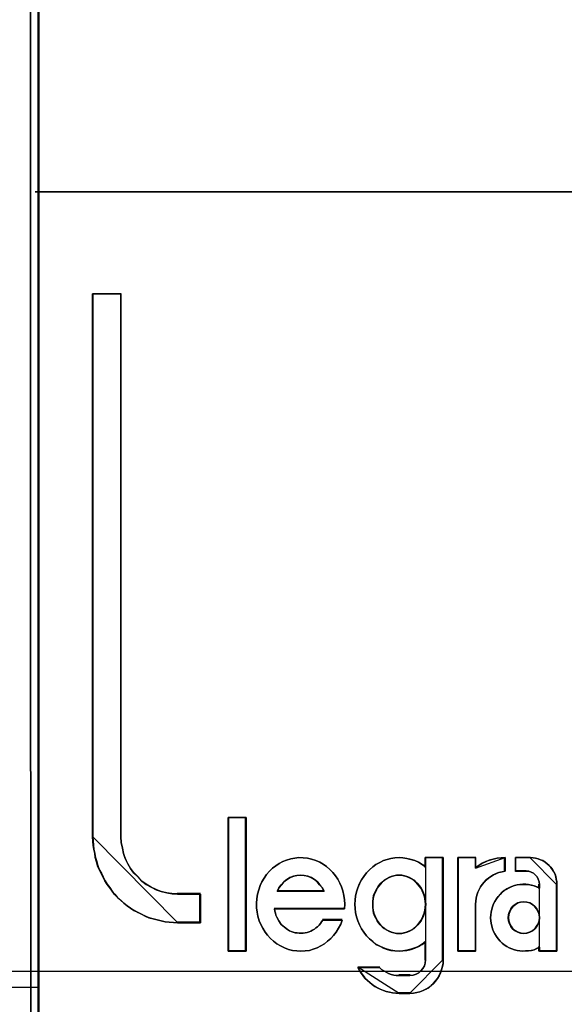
# Model space of a CAD drawing. Header units: millimetres. Extents: x 203 to 3426, y 719 to 2381.
# Tile 157 of 185: x 3376.619 to 3377.605, y 2289.483 to 2291.268. Entities that reach past the tile are written whole.
import ezdxf

# ---------------------------------------------------------------- set-up
doc = ezdxf.new("R2010")
doc.units = ezdxf.units.MM
doc.layers.add('45', color=7, linetype='Continuous')
doc.layers.add('E_Legrand_obudowy', color=7, linetype='Continuous')

# ---------------------------------------------------------------- blocks, each defined once
blk = doc.blocks.new('XL3 160 wnękowa 6x24M')
at = {"layer": 'E_Legrand_obudowy'}
blk.add_lwpolyline([(-215.641, -325.091), (215.545, -325.091), (215.545, -370.033), (-215.641, -370.033), (-215.641, -325.091)], dxfattribs=at)
blk = doc.blocks.new('S304 TX3')
at = {"layer": '45', "color": 7}
blk.add_lwpolyline([(35.981761, 41.02555), (17.978145, 41.02555), (-0.014334, 41.02555), (-0.014334, -41.02555), (17.978145, -41.02555), (35.981761, -41.02555), (53.990945, -41.02555), (71.983424, -41.02555), (71.983424, 41.02555), (53.990945, 41.02555), (35.981761, 41.02555)], close=True, dxfattribs=at)
at = {"layer": '45', "color": 139}
blk.add_lwpolyline([(35.981761, 41.02555), (17.978145, 41.02555), (-0.014334, 41.02555), (-0.014334, -41.02555), (17.978145, -41.02555), (35.981761, -41.02555), (53.990945, -41.02555), (71.983424, -41.02555), (71.983424, 41.02555), (53.990945, 41.02555), (35.981761, 41.02555)], close=True, dxfattribs=at)
at = {"layer": '45', "color": 59}
blk.add_lwpolyline([(35.981762, 41.011183), (17.985314, 41.011183), (0, 41.011183), (0, -41.011183), (17.985314, -41.011183), (35.981762, -41.011183), (53.983776, -41.011183), (71.969091, -41.011183), (71.969091, 41.011183), (53.983776, 41.011183), (35.981762, 41.011183)], close=True, dxfattribs=at)
at = {"layer": '45', "color": 139}
blk.add_lwpolyline([(53.966516, -22.220676), (71.983424, -22.220676)], dxfattribs=at)
blk = doc.blocks.new('ON300 T1+T2 - 4P')
at = {"layer": '45', "color": 59}
blk.add_lwpolyline([(-0.008093, 22.948366), (0.018782, -41.87444), (-0.008093, 22.948366)], close=True, dxfattribs=at)
at = {"layer": '45', "color": 7}
for points in [[(0.085073, -7.417958), (17.99985, -7.417958), (0.085073, -7.417958)], [(2.978599, -19.719208), (2.978599, -20.220134), (2.580178, -20.220134), (2.509226, -20.21463), (2.432817, -20.209125), (2.361865, -20.20362), (2.290914, -20.187106), (2.219962, -20.170592), (2.154468, -20.154078), (2.078059, -20.132059), (2.012565, -20.104536), (1.947071, -20.071508), (1.887035, -20.043985), (1.816083, -20.005452), (1.756047, -19.966919), (1.696011, -19.922882), (1.635975, -19.878844), (1.586855, -19.829302), (1.526819, -19.77976), (1.477698, -19.724713), (1.434036, -19.669666), (1.390373, -19.609115), (1.34671, -19.548563), (1.308506, -19.488012), (1.275759, -19.421956), (1.243012, -19.3559), (1.204807, -19.289843), (1.177518, -19.223787), (1.161145, -19.152226), (1.139313, -19.080666), (1.128398, -19.009105), (1.112024, -18.937544), (1.101108, -18.865983), (1.095651, -18.788917), (1.090193, -18.717357), (1.090193, -9.205269), (1.586855, -9.205269), (1.586855, -18.717357), (1.592312, -18.816441), (1.614144, -18.915525), (1.630517, -19.009105), (1.663264, -19.09718), (1.706927, -19.190759), (1.756047, -19.273329), (1.816083, -19.350395), (1.887035, -19.421956), (1.952529, -19.493517), (2.028938, -19.548563), (2.116263, -19.598105), (2.203588, -19.642143), (2.290914, -19.675171), (2.389154, -19.69719), (2.481937, -19.713704), (2.580178, -19.719208), (2.978599, -19.719208)], [(1.090193, -9.205269), (1.090193, -18.72023), (1.090193, -9.205269)], [(1.090193, -9.205269), (1.593648, -9.205269), (1.090193, -9.205269)], [(1.582898, -9.205269), (1.582898, -18.72023), (1.582898, -9.205269)], [(3.777678, -18.378935), (3.777678, -20.7213), (3.462346, -20.7213), (3.462346, -18.378935), (3.777678, -18.378935)], [(3.462346, -18.378935), (3.462346, -20.7213), (3.462346, -18.378935)], [(3.462346, -18.378935), (3.777678, -18.378935), (3.462346, -18.378935)], [(3.777678, -20.7213), (3.777678, -18.378935), (3.462346, -18.378935), (3.462346, -20.7213), (3.777678, -20.7213)], [(3.772303, -20.717707), (3.772303, -18.382527), (3.467721, -18.382527), (3.467721, -20.717707), (3.772303, -20.717707)], [(3.766928, -18.378935), (3.766928, -20.7213), (3.766928, -18.378935)], [(1.090193, -18.709452), (1.09566, -18.78139), (1.101127, -18.858861), (1.11206, -18.930798), (1.128461, -19.002735), (1.139394, -19.074672), (1.161262, -19.146609), (1.177662, -19.218547), (1.204997, -19.28495), (1.243265, -19.351354), (1.276066, -19.417757), (1.308867, -19.484161), (1.347135, -19.545031), (1.39087, -19.605901), (1.434604, -19.666771), (1.478339, -19.722107), (1.527541, -19.777444), (1.587676, -19.827246), (1.636878, -19.877049), (1.697013, -19.921318), (1.757149, -19.965587), (1.817284, -20.004323), (1.888353, -20.043058), (1.948488, -20.070726), (2.014091, -20.103928), (2.079693, -20.131596), (2.156229, -20.153731), (2.221831, -20.170332), (2.2929, -20.186933), (2.363969, -20.203533), (2.435038, -20.209067), (2.511574, -20.214601), (2.582643, -20.220134), (1.090193, -18.709452)], [(4.853873, -19.08876), (4.924986, -19.105363), (4.9961, -19.127499), (5.067213, -19.160703), (5.127386, -19.193907), (5.187559, -19.238179), (5.242262, -19.287986), (5.296965, -19.337792), (5.340727, -19.398666), (5.384489, -19.459541), (5.417311, -19.525949), (5.450132, -19.592357), (5.472014, -19.6643), (5.488424, -19.741776), (5.499365, -19.819253), (5.504835, -19.896729), (5.499365, -19.97974), (4.274024, -19.97974), (4.279494, -20.018478), (4.290435, -20.051682), (4.301375, -20.09042), (4.317786, -20.123624), (4.350608, -20.190033), (4.39437, -20.250907), (4.449073, -20.300713), (4.503776, -20.339452), (4.536597, -20.361588), (4.569419, -20.372656), (4.60224, -20.383724), (4.635062, -20.394792), (4.673354, -20.400326), (4.706176, -20.40586), (4.744467, -20.40586), (4.777289, -20.40586), (4.810111, -20.400326), (4.848403, -20.389258), (4.881224, -20.37819), (4.914046, -20.367122), (4.941397, -20.35052), (4.974219, -20.333918), (5.00157, -20.311782), (5.028922, -20.289645), (5.056273, -20.261975), (5.078154, -20.234305), (5.100035, -20.206635), (5.121916, -20.173431), (5.461073, -20.173431), (5.433722, -20.245373), (5.39543, -20.317316), (5.357138, -20.383724), (5.307905, -20.444598), (5.258673, -20.494405), (5.20397, -20.544211), (5.149268, -20.588483), (5.083624, -20.627221), (5.023451, -20.660426), (4.952338, -20.682562), (4.886695, -20.704698), (4.810111, -20.715766), (4.738997, -20.7213), (4.667884, -20.715766), (4.5913, -20.704698), (4.520186, -20.688096), (4.449073, -20.660426), (4.377959, -20.627221), (4.317786, -20.588483), (4.257613, -20.544211), (4.202911, -20.494405), (4.153678, -20.439064), (4.109916, -20.383724), (4.071624, -20.317316), (4.033332, -20.250907), (4.005981, -20.184499), (3.9841, -20.107022), (3.973159, -20.03508), (3.962219, -19.957603), (3.962219, -19.880127), (3.967689, -19.802651), (3.978629, -19.71964), (4.000511, -19.642164), (4.022392, -19.570221), (4.055213, -19.503813), (4.093505, -19.437404), (4.137267, -19.37653), (4.1865, -19.315656), (4.241203, -19.265849), (4.295905, -19.221577), (4.356078, -19.182839), (4.421721, -19.149635), (4.487365, -19.121965), (4.558478, -19.099828), (4.629592, -19.08876), (4.700705, -19.077692), (4.777289, -19.083226), (4.853873, -19.08876)], [(4.853873, -19.08876), (4.777289, -19.083226), (4.700705, -19.077692), (4.629592, -19.08876), (4.558478, -19.099828), (4.487365, -19.121965), (4.421721, -19.149635), (4.356078, -19.182839), (4.295905, -19.221577), (4.241203, -19.265849), (4.1865, -19.315656), (4.137267, -19.37653), (4.093505, -19.437404), (4.055213, -19.503813), (4.022392, -19.570221), (4.000511, -19.642164), (3.978629, -19.71964), (3.967689, -19.802651), (3.962219, -19.880127), (3.962219, -19.957603), (3.973159, -20.03508), (3.9841, -20.107022), (4.005981, -20.184499), (4.033332, -20.250907), (4.071624, -20.317316), (4.109916, -20.383724), (4.153678, -20.439064), (4.202911, -20.494405), (4.257613, -20.544211), (4.317786, -20.588483), (4.377959, -20.627221), (4.449073, -20.660426), (4.520186, -20.688096), (4.5913, -20.704698), (4.667884, -20.715766), (4.738997, -20.7213), (4.810111, -20.715766), (4.886695, -20.704698), (4.952338, -20.682562), (5.023451, -20.660426), (5.083624, -20.627221), (5.149268, -20.588483), (5.20397, -20.544211), (5.258673, -20.494405), (5.307905, -20.444598), (5.357138, -20.383724), (5.39543, -20.317316), (5.433722, -20.245373), (5.461073, -20.173431), (5.121916, -20.173431), (5.100035, -20.206635), (5.078154, -20.234305), (5.056273, -20.261975), (5.028922, -20.289645), (5.00157, -20.311782), (4.974219, -20.333918), (4.941397, -20.35052), (4.914046, -20.367122), (4.881224, -20.37819), (4.848403, -20.389258), (4.810111, -20.400326), (4.777289, -20.40586), (4.744467, -20.40586), (4.706176, -20.40586), (4.673354, -20.400326), (4.635062, -20.394792), (4.60224, -20.383724), (4.569419, -20.372656), (4.536597, -20.361588), (4.503776, -20.339452), (4.449073, -20.300713), (4.39437, -20.250907), (4.350608, -20.190033), (4.317786, -20.123624), (4.301375, -20.09042), (4.290435, -20.051682), (4.279494, -20.018478), (4.274024, -19.97974), (5.499365, -19.97974), (5.504835, -19.896729), (5.499365, -19.819253), (5.488424, -19.741776), (5.472014, -19.6643), (5.450132, -19.592357), (5.417311, -19.525949), (5.384489, -19.459541), (5.340727, -19.398666), (5.296965, -19.337792), (5.242262, -19.287986), (5.187559, -19.238179), (5.127386, -19.193907), (5.067213, -19.160703), (4.9961, -19.127499), (4.924986, -19.105363), (4.853873, -19.08876)], [(7.226617, -19.077692), (7.226617, -20.872422), (7.226617, -20.933167), (7.215677, -20.988389), (7.199266, -21.043611), (7.182855, -21.098834), (7.155504, -21.148534), (7.128152, -21.198234), (7.095331, -21.242412), (7.057039, -21.28659), (7.018747, -21.319724), (6.974985, -21.358379), (6.925752, -21.385991), (6.87652, -21.40808), (6.821817, -21.430169), (6.767115, -21.441213), (6.706942, -21.452258), (6.646769, -21.45778), (6.455309, -21.45778), (6.400606, -21.452258), (6.340433, -21.446735), (6.285731, -21.435691), (6.231028, -21.424646), (6.181796, -21.40808), (6.127093, -21.385991), (6.07786, -21.363902), (6.034098, -21.33629), (5.984866, -21.303157), (5.941104, -21.270024), (5.902812, -21.231368), (5.85905, -21.192712), (5.826228, -21.148534), (5.793406, -21.104356), (5.760585, -21.054656), (5.733233, -21.004956), (6.110682, -21.004956), (6.148974, -21.038089), (6.187266, -21.0657), (6.231028, -21.087789), (6.26932, -21.109878), (6.318552, -21.126445), (6.362314, -21.13749), (6.406077, -21.143012), (6.455309, -21.143012), (6.646769, -21.143012), (6.701471, -21.13749), (6.756174, -21.120923), (6.799936, -21.098834), (6.838228, -21.0657), (6.87105, -21.021523), (6.898401, -20.977345), (6.914812, -20.927644), (6.920282, -20.872422), (6.920282, -20.552132), (6.860109, -20.59631), (6.794466, -20.634965), (6.728823, -20.662577), (6.663179, -20.684666), (6.592066, -20.701232), (6.520952, -20.712277), (6.455309, -20.717799), (6.384196, -20.712277), (6.313082, -20.701232), (6.247439, -20.684666), (6.181796, -20.662577), (6.116152, -20.629443), (6.050509, -20.59631), (5.995806, -20.552132), (5.935633, -20.502432), (5.886401, -20.447209), (5.837168, -20.386464), (5.798877, -20.32572), (5.760585, -20.259453), (5.733233, -20.187664), (5.711352, -20.115874), (5.694941, -20.044085), (5.689471, -19.972296), (5.684001, -19.894985), (5.689471, -19.823195), (5.694941, -19.751406), (5.711352, -19.679617), (5.733233, -19.607828), (5.760585, -19.536039), (5.798877, -19.469772), (5.837168, -19.409027), (5.886401, -19.348282), (5.935633, -19.29306), (5.995806, -19.24336), (6.050509, -19.199182), (6.116152, -19.166048), (6.181796, -19.132915), (6.247439, -19.110826), (6.313082, -19.094259), (6.384196, -19.083215), (6.455309, -19.077692), (6.520952, -19.083215), (6.592066, -19.094259), (6.663179, -19.110826), (6.728823, -19.132915), (6.794466, -19.160526), (6.860109, -19.199182), (6.920282, -19.24336), (6.920282, -19.077692), (7.226617, -19.077692)], [(6.922036, -19.243713), (6.861777, -19.199441), (6.796041, -19.160703), (6.730305, -19.133033), (6.664568, -19.110897), (6.593354, -19.094294), (6.522139, -19.083226), (6.456403, -19.077692), (6.385189, -19.083226), (6.313974, -19.094294), (6.248238, -19.110897), (6.182502, -19.133033), (6.116765, -19.166237), (6.051029, -19.199441), (5.996249, -19.243713), (5.93599, -19.29352), (5.886688, -19.34886), (5.837386, -19.409734), (5.799039, -19.470609), (5.760693, -19.537017), (5.733303, -19.608959), (5.711391, -19.680902), (5.694957, -19.752844), (5.689479, -19.824787), (5.684001, -19.896729), (5.689479, -19.974206), (5.694957, -20.046148), (5.711391, -20.11809), (5.733303, -20.190033), (5.760693, -20.261975), (5.799039, -20.328384), (5.837386, -20.389258), (5.886688, -20.450132), (5.93599, -20.505473), (5.996249, -20.555279), (6.051029, -20.599551), (6.116765, -20.632755), (6.182502, -20.66596), (6.248238, -20.688096), (6.313974, -20.704698), (6.385189, -20.715766), (6.456403, -20.7213), (6.522139, -20.715766), (6.593354, -20.704698), (6.664568, -20.688096), (6.730305, -20.66596), (6.796041, -20.638289), (6.861777, -20.599551), (6.922036, -20.555279), (6.922036, -19.243713)], [(6.920282, -19.24336), (6.860109, -19.199182), (6.794466, -19.160526), (6.728823, -19.132915), (6.663179, -19.110826), (6.592066, -19.094259), (6.520952, -19.083215), (6.455309, -19.077692), (6.384196, -19.083215), (6.313082, -19.094259), (6.247439, -19.110826), (6.181796, -19.132915), (6.116152, -19.166048), (6.050509, -19.199182), (5.995806, -19.24336), (5.935633, -19.29306), (5.886401, -19.348282), (5.837168, -19.409027), (5.798877, -19.469772), (5.760585, -19.536039), (5.733233, -19.607828), (5.711352, -19.679617), (5.694941, -19.751406), (5.689471, -19.823195), (5.684001, -19.894985), (5.689471, -19.972296), (5.694941, -20.044085), (5.711352, -20.115874), (5.733233, -20.187664), (5.760585, -20.259453), (5.798877, -20.32572), (5.837168, -20.386464), (5.886401, -20.447209), (5.935633, -20.502432), (5.995806, -20.552132), (6.050509, -20.59631), (6.116152, -20.629443), (6.181796, -20.662577), (6.247439, -20.684666), (6.313082, -20.701232), (6.384196, -20.712277), (6.455309, -20.717799), (6.520952, -20.712277), (6.592066, -20.701232), (6.663179, -20.684666), (6.728823, -20.662577), (6.794466, -20.634965), (6.860109, -20.59631), (6.920282, -20.552132), (6.920282, -20.872422), (6.914812, -20.927644), (6.898401, -20.977345), (6.87105, -21.021523), (6.838228, -21.0657), (6.799936, -21.098834), (6.756174, -21.120923), (6.701471, -21.13749), (6.646769, -21.143012), (6.455309, -21.143012), (6.406077, -21.143012), (6.362314, -21.13749), (6.318552, -21.126445), (6.26932, -21.109878), (6.231028, -21.087789), (6.187266, -21.0657), (6.148974, -21.038089), (6.110682, -21.004956), (5.733233, -21.004956), (5.760585, -21.054656), (5.793406, -21.104356), (5.826228, -21.148534), (5.85905, -21.192712), (5.902812, -21.231368), (5.941104, -21.270024), (5.984866, -21.303157), (6.034098, -21.33629), (6.07786, -21.363902), (6.127093, -21.385991), (6.181796, -21.40808), (6.231028, -21.424646), (6.285731, -21.435691), (6.340433, -21.446735), (6.400606, -21.452258), (6.455309, -21.45778), (6.646769, -21.45778), (6.706942, -21.452258), (6.767115, -21.441213), (6.821817, -21.430169), (6.87652, -21.40808), (6.925752, -21.385991), (6.974985, -21.358379), (7.018747, -21.319724), (7.057039, -21.28659), (7.095331, -21.242412), (7.128152, -21.198234), (7.155504, -21.148534), (7.182855, -21.098834), (7.199266, -21.043611), (7.215677, -20.988389), (7.226617, -20.933167), (7.226617, -20.872422), (7.226617, -19.077692), (6.920282, -19.077692), (6.920282, -19.24336)], [(6.911286, -19.077692), (6.911286, -19.253729), (6.911286, -19.077692)], [(6.911286, -19.077692), (7.226617, -19.077692), (6.911286, -19.077692)], [(7.215867, -19.077692), (7.215867, -20.875781), (7.215867, -19.077692)], [(8.312361, -19.077692), (8.312361, -19.315656), (8.257298, -19.326724), (8.202234, -19.337792), (8.152677, -19.359928), (8.108626, -19.382064), (8.059069, -19.409734), (8.020524, -19.437404), (7.98198, -19.470609), (7.943435, -19.509347), (7.910397, -19.548085), (7.882865, -19.592357), (7.855334, -19.63663), (7.833308, -19.686436), (7.816789, -19.736242), (7.805776, -19.791583), (7.80027, -19.841389), (7.794764, -19.896729), (7.794764, -20.7213), (7.486408, -20.7213), (7.486408, -19.077692), (7.794764, -19.077692), (7.794764, -19.254781), (7.849827, -19.216043), (7.910397, -19.177305), (7.976474, -19.149635), (8.037043, -19.121965), (8.10312, -19.105363), (8.174702, -19.08876), (8.240779, -19.083226), (8.312361, -19.077692)], [(7.486408, -19.077692), (7.486408, -20.7213), (7.486408, -19.077692)], [(7.486408, -19.077692), (7.801739, -19.077692), (7.486408, -19.077692)], [(7.486408, -19.077692), (7.486408, -20.7213), (7.794764, -20.7213), (7.794764, -19.896729), (7.80027, -19.841389), (7.805776, -19.791583), (7.816789, -19.736242), (7.833308, -19.686436), (7.855334, -19.63663), (7.882865, -19.592357), (7.910397, -19.548085), (7.943435, -19.509347), (7.98198, -19.470609), (8.020524, -19.437404), (8.059069, -19.409734), (8.108626, -19.382064), (8.152677, -19.359928), (8.202234, -19.337792), (8.257298, -19.326724), (8.312361, -19.315656), (8.312361, -19.077692), (8.240779, -19.083226), (8.174702, -19.08876), (8.10312, -19.105363), (8.037043, -19.121965), (7.976474, -19.149635), (7.910397, -19.177305), (7.849827, -19.216043), (7.794764, -19.254781), (7.794764, -19.077692), (7.486408, -19.077692)], [(7.491783, -19.081285), (7.491783, -20.717707), (7.796125, -20.717707), (7.796125, -19.896741), (7.80156, -19.841643), (7.806995, -19.792054), (7.817864, -19.736956), (7.834168, -19.687367), (7.855907, -19.637779), (7.88308, -19.5937), (7.910254, -19.549621), (7.942862, -19.511052), (7.980905, -19.472484), (8.018948, -19.439425), (8.056991, -19.411875), (8.105903, -19.384326), (8.14938, -19.362287), (8.198293, -19.340247), (8.252639, -19.329228), (8.306986, -19.318208), (8.306986, -19.081285), (8.236335, -19.086795), (8.171119, -19.092305), (8.100468, -19.108834), (8.035252, -19.125364), (7.97547, -19.152913), (7.910254, -19.180462), (7.850472, -19.219031), (7.796125, -19.2576), (7.796125, -19.081285), (7.491783, -19.081285)], [(8.312361, -19.077692), (8.240257, -19.08353), (8.173699, -19.089368), (8.101594, -19.106882), (8.035036, -19.124396), (7.974024, -19.153586), (7.907466, -19.182775), (7.846454, -19.223641), (7.790989, -19.264507), (8.312361, -19.077692)], [(7.790989, -19.077692), (7.790989, -19.264507), (7.790989, -19.077692)], [(8.752729, -19.077692), (8.802092, -19.083226), (8.845971, -19.08876), (8.88985, -19.099828), (8.933728, -19.116431), (8.972122, -19.133033), (9.010516, -19.160703), (9.04891, -19.188373), (9.081819, -19.216043), (9.114728, -19.249247), (9.142152, -19.287986), (9.164091, -19.326724), (9.186031, -19.370996), (9.197, -19.409734), (9.20797, -19.454007), (9.21894, -19.503813), (9.21894, -19.548085), (9.21894, -20.7213), (8.911789, -20.7213), (8.911789, -20.649358), (8.862425, -20.671494), (8.818547, -20.69363), (8.769183, -20.704698), (8.71982, -20.715766), (8.670456, -20.715766), (8.621093, -20.7213), (8.571729, -20.715766), (8.522366, -20.704698), (8.478487, -20.69363), (8.429123, -20.677028), (8.385245, -20.660426), (8.341366, -20.638289), (8.297487, -20.610619), (8.259093, -20.577415), (8.226184, -20.544211), (8.187791, -20.505473), (8.160366, -20.4612), (8.132942, -20.416928), (8.111003, -20.372656), (8.089063, -20.328384), (8.078094, -20.278577), (8.067124, -20.234305), (8.061639, -20.184499), (8.056154, -20.134693), (8.061639, -20.084886), (8.067124, -20.03508), (8.078094, -19.985274), (8.089063, -19.941001), (8.111003, -19.891195), (8.132942, -19.846923), (8.160366, -19.802651), (8.187791, -19.763912), (8.226184, -19.725174), (8.259093, -19.686436), (8.297487, -19.658766), (8.341366, -19.631096), (8.385245, -19.608959), (8.429123, -19.586823), (8.478487, -19.570221), (8.522366, -19.559153), (8.571729, -19.553619), (8.621093, -19.548085), (8.670456, -19.548085), (8.71982, -19.553619), (8.769183, -19.564687), (8.818547, -19.575755), (8.862425, -19.592357), (8.911789, -19.614493), (8.911789, -19.548085), (8.906304, -19.503813), (8.88985, -19.459541), (8.873395, -19.415268), (8.840486, -19.382064), (8.807577, -19.354394), (8.769183, -19.332258), (8.725304, -19.315656), (8.675941, -19.315656), (8.494941, -19.315656), (8.494941, -19.077692), (8.752729, -19.077692)], [(8.187791, -19.763912), (8.160366, -19.802651), (8.132942, -19.846923), (8.111003, -19.891195), (8.089063, -19.941001), (8.078094, -19.985274), (8.067124, -20.03508), (8.061639, -20.084886), (8.056154, -20.134693), (8.061639, -20.184499), (8.067124, -20.234305), (8.078094, -20.278577), (8.089063, -20.328384), (8.111003, -20.372656), (8.132942, -20.416928), (8.160366, -20.4612), (8.187791, -20.505473), (8.226184, -20.544211), (8.259093, -20.577415), (8.297487, -20.610619), (8.341366, -20.638289), (8.385245, -20.660426), (8.429123, -20.677028), (8.478487, -20.69363), (8.522366, -20.704698), (8.571729, -20.715766), (8.621093, -20.7213), (8.670456, -20.715766), (8.71982, -20.715766), (8.769183, -20.704698), (8.818547, -20.69363), (8.862425, -20.671494), (8.911789, -20.649358), (8.911789, -20.7213), (9.21894, -20.7213), (9.21894, -19.548085), (9.21894, -19.503813), (9.20797, -19.454007), (9.197, -19.409734), (9.186031, -19.370996), (9.164091, -19.326724), (9.142152, -19.287986), (9.114728, -19.249247), (9.081819, -19.216043), (9.04891, -19.188373), (9.010516, -19.160703), (8.972122, -19.133033), (8.933728, -19.116431), (8.88985, -19.099828), (8.845971, -19.08876), (8.802092, -19.083226), (8.752729, -19.077692), (8.494941, -19.077692), (8.494941, -19.315656), (8.675941, -19.315656), (8.725304, -19.315656), (8.769183, -19.332258), (8.807577, -19.354394), (8.840486, -19.382064), (8.873395, -19.415268), (8.88985, -19.459541), (8.906304, -19.503813), (8.911789, -19.548085), (8.911789, -19.614493), (8.862425, -19.592357), (8.818547, -19.575755), (8.769183, -19.564687), (8.71982, -19.553619), (8.670456, -19.548085), (8.621093, -19.548085), (8.571729, -19.553619), (8.522366, -19.559153), (8.478487, -19.570221), (8.429123, -19.586823), (8.385245, -19.608959), (8.341366, -19.631096), (8.297487, -19.658766), (8.259093, -19.686436), (8.226184, -19.725174), (8.187791, -19.763912)], [(8.301611, -19.077692), (8.301611, -19.323784), (8.301611, -19.077692)], [(8.491527, -19.077692), (8.491527, -19.323784), (8.491527, -19.077692)], [(8.756692, -19.077692), (8.491527, -19.077692), (8.756692, -19.077692)], [(9.21894, -19.555506), (9.21894, -19.510535), (9.20781, -19.459943), (9.196681, -19.414973), (9.185552, -19.375623), (9.163293, -19.330653), (9.141034, -19.291303), (9.113211, -19.251954), (9.079823, -19.218226), (9.046435, -19.190119), (9.007482, -19.162012), (8.968529, -19.133906), (8.929577, -19.117042), (8.885059, -19.100178), (8.840542, -19.088935), (8.796024, -19.083314), (8.745942, -19.077692), (9.21894, -19.555506)], [(8.491527, -19.313007), (8.681443, -19.313007), (8.491527, -19.313007)], [(5.146504, -19.670469), (5.113466, -19.607562), (5.069415, -19.556093), (5.025364, -19.504623), (4.975807, -19.464592), (4.920743, -19.430279), (4.860173, -19.407404), (4.794097, -19.395966), (4.733527, -19.390247), (4.667451, -19.395966), (4.606881, -19.407404), (4.546311, -19.430279), (4.491247, -19.464592), (4.436184, -19.504623), (4.392133, -19.556093), (4.353588, -19.607562), (4.32055, -19.670469), (5.146504, -19.670469)], [(4.733527, -19.390247), (4.794097, -19.395966), (4.860173, -19.407404), (4.920743, -19.430279), (4.975807, -19.464592), (5.025364, -19.504623), (5.069415, -19.556093), (5.113466, -19.607562), (5.146504, -19.670469), (4.32055, -19.670469), (4.353588, -19.607562), (4.392133, -19.556093), (4.436184, -19.504623), (4.491247, -19.464592), (4.546311, -19.430279), (4.606881, -19.407404), (4.667451, -19.395966), (4.733527, -19.390247)], [(4.32055, -19.670469), (5.146504, -19.670469), (5.113466, -19.607562), (5.069415, -19.556093), (5.025364, -19.504623), (4.975807, -19.464592), (4.920743, -19.430279), (4.860173, -19.407404), (4.794097, -19.395966), (4.733527, -19.390247), (4.667451, -19.395966), (4.606881, -19.407404), (4.546311, -19.430279), (4.491247, -19.464592), (4.436184, -19.504623), (4.392133, -19.556093), (4.353588, -19.607562), (4.32055, -19.670469)], [(4.325925, -19.666876), (5.141129, -19.666876), (5.108521, -19.605986), (5.065043, -19.556166), (5.021566, -19.506346), (4.972653, -19.467598), (4.918306, -19.434385), (4.858525, -19.412243), (4.793309, -19.401172), (4.733527, -19.395636), (4.668311, -19.401172), (4.608529, -19.412243), (4.548747, -19.434385), (4.4944, -19.467598), (4.440054, -19.506346), (4.396576, -19.556166), (4.358533, -19.605986), (4.325925, -19.666876)], [(6.455251, -20.408745), (6.504675, -20.408745), (6.548608, -20.397614), (6.59254, -20.386483), (6.636473, -20.369786), (6.680406, -20.347524), (6.718847, -20.319696), (6.751797, -20.291868), (6.784746, -20.258475), (6.812204, -20.225082), (6.839662, -20.186123), (6.86712, -20.141598), (6.883595, -20.097074), (6.900069, -20.052549), (6.911053, -20.002459), (6.916544, -19.952369), (6.922036, -19.896713), (6.916544, -19.846623), (6.911053, -19.796533), (6.900069, -19.746443), (6.883595, -19.701919), (6.86712, -19.657394), (6.839662, -19.61287), (6.812204, -19.573911), (6.784746, -19.540517), (6.751797, -19.507124), (6.718847, -19.473731), (6.680406, -19.451468), (6.636473, -19.429206), (6.59254, -19.412509), (6.548608, -19.401378), (6.504675, -19.390247), (6.455251, -19.390247), (6.411318, -19.390247), (6.361894, -19.401378), (6.317961, -19.412509), (6.274028, -19.429206), (6.235587, -19.451468), (6.197146, -19.473731), (6.158705, -19.507124), (6.125756, -19.540517), (6.098298, -19.573911), (6.07084, -19.61287), (6.048873, -19.657394), (6.026907, -19.701919), (6.010432, -19.746443), (5.999449, -19.796533), (5.993957, -19.846623), (5.993957, -19.896713), (5.993957, -19.952369), (5.999449, -20.002459), (6.010432, -20.052549), (6.026907, -20.097074), (6.048873, -20.141598), (6.07084, -20.186123), (6.098298, -20.225082), (6.125756, -20.258475), (6.158705, -20.291868), (6.197146, -20.319696), (6.235587, -20.347524), (6.274028, -20.369786), (6.317961, -20.386483), (6.361894, -20.397614), (6.411318, -20.408745), (6.455251, -20.408745)], [(6.455251, -19.390247), (6.504675, -19.390247), (6.548608, -19.401378), (6.59254, -19.412509), (6.636473, -19.429206), (6.680406, -19.451468), (6.718847, -19.473731), (6.751797, -19.507124), (6.784746, -19.540517), (6.812204, -19.573911), (6.839662, -19.61287), (6.86712, -19.657394), (6.883595, -19.701919), (6.900069, -19.746443), (6.911053, -19.796533), (6.916544, -19.846623), (6.922036, -19.896713), (6.916544, -19.952369), (6.911053, -20.002459), (6.900069, -20.052549), (6.883595, -20.097074), (6.86712, -20.141598), (6.839662, -20.186123), (6.812204, -20.225082), (6.784746, -20.258475), (6.751797, -20.291868), (6.718847, -20.319696), (6.680406, -20.347524), (6.636473, -20.369786), (6.59254, -20.386483), (6.548608, -20.397614), (6.504675, -20.408745), (6.455251, -20.408745), (6.411318, -20.408745), (6.361894, -20.397614), (6.317961, -20.386483), (6.274028, -20.369786), (6.235587, -20.347524), (6.197146, -20.319696), (6.158705, -20.291868), (6.125756, -20.258475), (6.098298, -20.225082), (6.07084, -20.186123), (6.048873, -20.141598), (6.026907, -20.097074), (6.010432, -20.052549), (5.999449, -20.002459), (5.993957, -19.952369), (5.993957, -19.896713), (5.993957, -19.846623), (5.999449, -19.796533), (6.010432, -19.746443), (6.026907, -19.701919), (6.048873, -19.657394), (6.07084, -19.61287), (6.098298, -19.573911), (6.125756, -19.540517), (6.158705, -19.507124), (6.197146, -19.473731), (6.235587, -19.451468), (6.274028, -19.429206), (6.317961, -19.412509), (6.361894, -19.401378), (6.411318, -19.390247), (6.455251, -19.390247)], [(6.455251, -20.408745), (6.504675, -20.408745), (6.548608, -20.397614), (6.59254, -20.386483), (6.636473, -20.369786), (6.680406, -20.347524), (6.718847, -20.319696), (6.751797, -20.291868), (6.784746, -20.258475), (6.812204, -20.225082), (6.839662, -20.186123), (6.86712, -20.141598), (6.883595, -20.097074), (6.900069, -20.052549), (6.911053, -20.002459), (6.916544, -19.952369), (6.922036, -19.896713), (6.916544, -19.846623), (6.911053, -19.796533), (6.900069, -19.746443), (6.883595, -19.701919), (6.86712, -19.657394), (6.839662, -19.61287), (6.812204, -19.573911), (6.784746, -19.540517), (6.751797, -19.507124), (6.718847, -19.473731), (6.680406, -19.451468), (6.636473, -19.429206), (6.59254, -19.412509), (6.548608, -19.401378), (6.504675, -19.390247), (6.455251, -19.390247), (6.411318, -19.390247), (6.361894, -19.401378), (6.317961, -19.412509), (6.274028, -19.429206), (6.235587, -19.451468), (6.197146, -19.473731), (6.158705, -19.507124), (6.125756, -19.540517), (6.098298, -19.573911), (6.07084, -19.61287), (6.048873, -19.657394), (6.026907, -19.701919), (6.010432, -19.746443), (5.999449, -19.796533), (5.993957, -19.846623), (5.993957, -19.896713), (5.993957, -19.952369), (5.999449, -20.002459), (6.010432, -20.052549), (6.026907, -20.097074), (6.048873, -20.141598), (6.07084, -20.186123), (6.098298, -20.225082), (6.125756, -20.258475), (6.158705, -20.291868), (6.197146, -20.319696), (6.235587, -20.347524), (6.274028, -20.369786), (6.317961, -20.386483), (6.361894, -20.397614), (6.411318, -20.408745), (6.455251, -20.408745)], [(6.454381, -20.403356), (6.503329, -20.403356), (6.546837, -20.392343), (6.590346, -20.38133), (6.633855, -20.36481), (6.677363, -20.342783), (6.715433, -20.31525), (6.748065, -20.287716), (6.780696, -20.254676), (6.807889, -20.221636), (6.835082, -20.18309), (6.862275, -20.139036), (6.878591, -20.094983), (6.894906, -20.050929), (6.905784, -20.001369), (6.911222, -19.951809), (6.916661, -19.896743), (6.911222, -19.847183), (6.905784, -19.797623), (6.894906, -19.748063), (6.878591, -19.704009), (6.862275, -19.659956), (6.835082, -19.615903), (6.807889, -19.577356), (6.780696, -19.544316), (6.748065, -19.511276), (6.715433, -19.478236), (6.677363, -19.456209), (6.633855, -19.434183), (6.590346, -19.417663), (6.546837, -19.406649), (6.503329, -19.395636), (6.454381, -19.395636), (6.410873, -19.395636), (6.361926, -19.406649), (6.318417, -19.417663), (6.274908, -19.434183), (6.236838, -19.456209), (6.198768, -19.478236), (6.160698, -19.511276), (6.128067, -19.544316), (6.100874, -19.577356), (6.073681, -19.615903), (6.051927, -19.659956), (6.030172, -19.704009), (6.013857, -19.748063), (6.002979, -19.797623), (5.997541, -19.847183), (5.997541, -19.896743), (5.997541, -19.951809), (6.002979, -20.001369), (6.013857, -20.050929), (6.030172, -20.094983), (6.051927, -20.139036), (6.073681, -20.18309), (6.100874, -20.221636), (6.128067, -20.254676), (6.160698, -20.287716), (6.198768, -20.31525), (6.236838, -20.342783), (6.274908, -20.36481), (6.318417, -20.38133), (6.361926, -20.392343), (6.410873, -20.403356), (6.454381, -20.403356)], [(4.32055, -19.659691), (5.146504, -19.659691), (4.32055, -19.659691)], [(8.914358, -19.611327), (8.864846, -19.589127), (8.820836, -19.572478), (8.771324, -19.561378), (8.721812, -19.550278), (8.672301, -19.544728), (8.622789, -19.544728), (8.573277, -19.550278), (8.523765, -19.555828), (8.479755, -19.566928), (8.430243, -19.583577), (8.386233, -19.605777), (8.342222, -19.627976), (8.298212, -19.655726), (8.259703, -19.683475), (8.226695, -19.722324), (8.188186, -19.761173), (8.160679, -19.800022), (8.133173, -19.844421), (8.111168, -19.88882), (8.089162, -19.938769), (8.07816, -19.983168), (8.067157, -20.033117), (8.061656, -20.083065), (8.056154, -20.133014), (8.061656, -20.182963), (8.067157, -20.232912), (8.07816, -20.277311), (8.089162, -20.327259), (8.111168, -20.371658), (8.133173, -20.416057), (8.160679, -20.460456), (8.188186, -20.504855), (8.226695, -20.543704), (8.259703, -20.577003), (8.298212, -20.610303), (8.342222, -20.638052), (8.386233, -20.660251), (8.430243, -20.676901), (8.479755, -20.693551), (8.523765, -20.70465), (8.573277, -20.71575), (8.622789, -20.7213), (8.672301, -20.71575), (8.721812, -20.71575), (8.771324, -20.70465), (8.820836, -20.693551), (8.864846, -20.671351), (8.914358, -20.649152), (8.914358, -19.611327)], [(8.903608, -19.544728), (8.903608, -19.621969), (8.903608, -19.544728)], [(9.20819, -19.544728), (9.20819, -20.7213), (9.20819, -19.544728)], [(2.571893, -19.709987), (2.978599, -19.709987), (2.571893, -19.709987)], [(2.967849, -19.709987), (2.967849, -20.220134), (2.967849, -19.709987)], [(4.272175, -19.974042), (5.49946, -19.974042), (4.272175, -19.974042)], [(7.790989, -19.891413), (7.790989, -20.7213), (7.790989, -19.891413)], [(8.914358, -20.133132), (8.90882, -20.076885), (8.892207, -20.026262), (8.864517, -19.975639), (8.83129, -19.936266), (8.792525, -19.902517), (8.742685, -19.874393), (8.692844, -19.857519), (8.637466, -19.851894), (8.582087, -19.857519), (8.532247, -19.874393), (8.487944, -19.902517), (8.443641, -19.936266), (8.410414, -19.975639), (8.388262, -20.026262), (8.371649, -20.076885), (8.366111, -20.133132), (8.371649, -20.18938), (8.388262, -20.240002), (8.410414, -20.285), (8.443641, -20.329999), (8.487944, -20.363747), (8.532247, -20.386246), (8.582087, -20.40312), (8.637466, -20.408745), (8.692844, -20.40312), (8.742685, -20.386246), (8.792525, -20.363747), (8.83129, -20.329999), (8.864517, -20.285), (8.892207, -20.240002), (8.90882, -20.18938), (8.914358, -20.133132)], [(8.637466, -19.851894), (8.692844, -19.857519), (8.742685, -19.874393), (8.792525, -19.902517), (8.83129, -19.936266), (8.864517, -19.975639), (8.892207, -20.026262), (8.90882, -20.076885), (8.914358, -20.133132), (8.90882, -20.18938), (8.892207, -20.240002), (8.864517, -20.285), (8.83129, -20.329999), (8.792525, -20.363747), (8.742685, -20.386246), (8.692844, -20.40312), (8.637466, -20.408745), (8.582087, -20.40312), (8.532247, -20.386246), (8.487944, -20.363747), (8.443641, -20.329999), (8.410414, -20.285), (8.388262, -20.240002), (8.371649, -20.18938), (8.366111, -20.133132), (8.371649, -20.076885), (8.388262, -20.026262), (8.410414, -19.975639), (8.443641, -19.936266), (8.487944, -19.902517), (8.532247, -19.874393), (8.582087, -19.857519), (8.637466, -19.851894)], [(8.914358, -20.133132), (8.90882, -20.076885), (8.892207, -20.026262), (8.864517, -19.975639), (8.83129, -19.936266), (8.792525, -19.902517), (8.742685, -19.874393), (8.692844, -19.857519), (8.637466, -19.851894), (8.582087, -19.857519), (8.532247, -19.874393), (8.487944, -19.902517), (8.443641, -19.936266), (8.410414, -19.975639), (8.388262, -20.026262), (8.371649, -20.076885), (8.366111, -20.133132), (8.371649, -20.18938), (8.388262, -20.240002), (8.410414, -20.285), (8.443641, -20.329999), (8.487944, -20.363747), (8.532247, -20.386246), (8.582087, -20.40312), (8.637466, -20.408745), (8.692844, -20.40312), (8.742685, -20.386246), (8.792525, -20.363747), (8.83129, -20.329999), (8.864517, -20.285), (8.892207, -20.240002), (8.90882, -20.18938), (8.914358, -20.133132)], [(8.910775, -20.133078), (8.905327, -20.077919), (8.888985, -20.028276), (8.861749, -19.978633), (8.829064, -19.940022), (8.790933, -19.906926), (8.741907, -19.879347), (8.69288, -19.862799), (8.638407, -19.857283), (8.583933, -19.862799), (8.534907, -19.879347), (8.491328, -19.906926), (8.447749, -19.940022), (8.415065, -19.978633), (8.393276, -20.028276), (8.376933, -20.077919), (8.371486, -20.133078), (8.376933, -20.188237), (8.393276, -20.23788), (8.415065, -20.282007), (8.447749, -20.326134), (8.491328, -20.359229), (8.534907, -20.381293), (8.583933, -20.39784), (8.638407, -20.403356), (8.69288, -20.39784), (8.741907, -20.381293), (8.790933, -20.359229), (8.829064, -20.326134), (8.861749, -20.282007), (8.888985, -20.23788), (8.905327, -20.188237), (8.910775, -20.133078)], [(5.114254, -20.166246), (5.461835, -20.166246), (5.114254, -20.166246)], [(2.571893, -20.209357), (2.978599, -20.209357), (2.571893, -20.209357)], [(6.911286, -20.545263), (6.911286, -20.875781), (6.911286, -20.545263)], [(8.903608, -20.63867), (8.903608, -20.7213), (8.903608, -20.63867)], [(3.462346, -20.710522), (3.777678, -20.710522), (3.462346, -20.710522)], [(6.638954, -21.45778), (6.699938, -21.452188), (6.760922, -21.441003), (6.816362, -21.429819), (6.871802, -21.40745), (6.921698, -21.385081), (6.971594, -21.35712), (7.015946, -21.317974), (7.054754, -21.284421), (7.093561, -21.239683), (7.126825, -21.194945), (7.154545, -21.144615), (7.182265, -21.094285), (7.198897, -21.038363), (7.215529, -20.98244), (7.226617, -20.926518), (7.226617, -20.865003), (6.638954, -21.45778)], [(7.486408, -20.710522), (7.801739, -20.710522), (7.486408, -20.710522)], [(8.903608, -20.710522), (9.21894, -20.710522), (8.903608, -20.710522)], [(5.732376, -20.996133), (5.759929, -21.046801), (5.792993, -21.09747), (5.826058, -21.142509), (5.859122, -21.187547), (5.903207, -21.226956), (5.941782, -21.266365), (5.985868, -21.300144), (6.035464, -21.333923), (6.07955, -21.362073), (6.129146, -21.384592), (6.184253, -21.407111), (6.233849, -21.424001), (6.288956, -21.43526), (6.344064, -21.44652), (6.404681, -21.45215), (6.459788, -21.45778), (5.732376, -20.996133)], [(5.732376, -20.996133), (6.117582, -20.996133), (5.732376, -20.996133)], [(6.449038, -21.134447), (6.649704, -21.134447), (6.449038, -21.134447)], [(6.649704, -21.447002), (6.449038, -21.447002), (6.649704, -21.447002)]]:
    blk.add_lwpolyline(points, close=True, dxfattribs=at)
at = {"layer": '45', "color": 240}
for points in [[(2.978599, -20.220134), (2.978599, -19.719208), (2.580178, -19.719208), (2.481937, -19.713704), (2.389154, -19.69719), (2.290914, -19.675171), (2.203588, -19.642143), (2.116263, -19.598105), (2.028938, -19.548563), (1.952529, -19.493517), (1.887035, -19.421956), (1.816083, -19.350395), (1.756047, -19.273329), (1.706927, -19.190759), (1.663264, -19.09718), (1.630517, -19.009105), (1.614144, -18.915525), (1.592312, -18.816441), (1.586855, -18.717357), (1.586855, -9.205269), (1.090193, -9.205269), (1.090193, -18.717357), (1.095651, -18.788917), (1.101108, -18.865983), (1.112024, -18.937544), (1.128398, -19.009105), (1.139313, -19.080666), (1.161145, -19.152226), (1.177518, -19.223787), (1.204807, -19.289843), (1.243012, -19.3559), (1.275759, -19.421956), (1.308506, -19.488012), (1.34671, -19.548563), (1.390373, -19.609115), (1.434036, -19.669666), (1.477698, -19.724713), (1.526819, -19.77976), (1.586855, -19.829302), (1.635975, -19.878844), (1.696011, -19.922882), (1.756047, -19.966919), (1.816083, -20.005452), (1.887035, -20.043985), (1.947071, -20.071508), (2.012565, -20.104536), (2.078059, -20.132059), (2.154468, -20.154078), (2.219962, -20.170592), (2.290914, -20.187106), (2.361865, -20.20362), (2.432817, -20.209125), (2.509226, -20.21463), (2.580178, -20.220134), (2.978599, -20.220134)], [(2.975016, -20.216542), (2.975016, -19.715943), (2.578107, -19.715943), (2.480239, -19.710442), (2.387808, -19.693938), (2.28994, -19.671934), (2.202946, -19.638927), (2.115953, -19.594919), (2.028959, -19.545409), (1.952839, -19.490398), (1.887594, -19.418884), (1.816912, -19.34737), (1.757103, -19.270354), (1.708169, -19.187838), (1.664673, -19.09432), (1.63205, -19.006302), (1.615739, -18.912784), (1.59399, -18.813764), (1.588553, -18.714744), (1.588553, -9.208862), (1.093776, -9.208862), (1.093776, -18.714744), (1.099213, -18.786258), (1.10465, -18.863274), (1.115525, -18.934788), (1.131836, -19.006302), (1.14271, -19.077816), (1.164459, -19.14933), (1.18077, -19.220845), (1.207955, -19.286858), (1.246015, -19.352871), (1.278638, -19.418884), (1.31126, -19.484897), (1.34932, -19.545409), (1.392817, -19.605921), (1.436314, -19.666433), (1.479811, -19.721444), (1.528745, -19.776455), (1.588553, -19.825964), (1.637487, -19.875474), (1.697295, -19.919483), (1.757103, -19.963492), (1.816912, -20.001999), (1.887594, -20.040507), (1.947402, -20.068012), (2.012648, -20.101019), (2.077893, -20.128524), (2.154012, -20.150529), (2.219258, -20.167032), (2.28994, -20.183535), (2.360622, -20.200039), (2.431305, -20.20554), (2.507424, -20.211041), (2.578107, -20.216542), (2.975016, -20.216542)]]:
    blk.add_lwpolyline(points, close=True, dxfattribs=at)
blk = doc.blocks.new('G$C3556625F')
at = {"xscale": 0.103478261, "yscale": 0.103478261, "zscale": 0.103478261}
blk.add_blockref('S304 TX3', (-71.817, 84.6702), dxfattribs=at)
at = {"linetype": 'Continuous', "xscale": 0.103478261, "yscale": 0.103478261, "zscale": 0.103478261}
blk.add_blockref('ON300 T1+T2 - 4P', (-64.3843, 84.5802), dxfattribs=at)
at = {"layer": 'E_Legrand_obudowy', "color": 67, "true_color": 0x727430, "xscale": 0.1, "yscale": 0.1, "zscale": 0.1}
blk.add_blockref('XL3 160 wnękowa 6x24M', (-68.6374, 119.4025), dxfattribs=at)

msp = doc.modelspace()

# ---------------------------------------------------------------- block references
msp.add_blockref('G$C3556625F', (3441.0223, 2207.1429))

doc.saveas('drawing.dxf')
